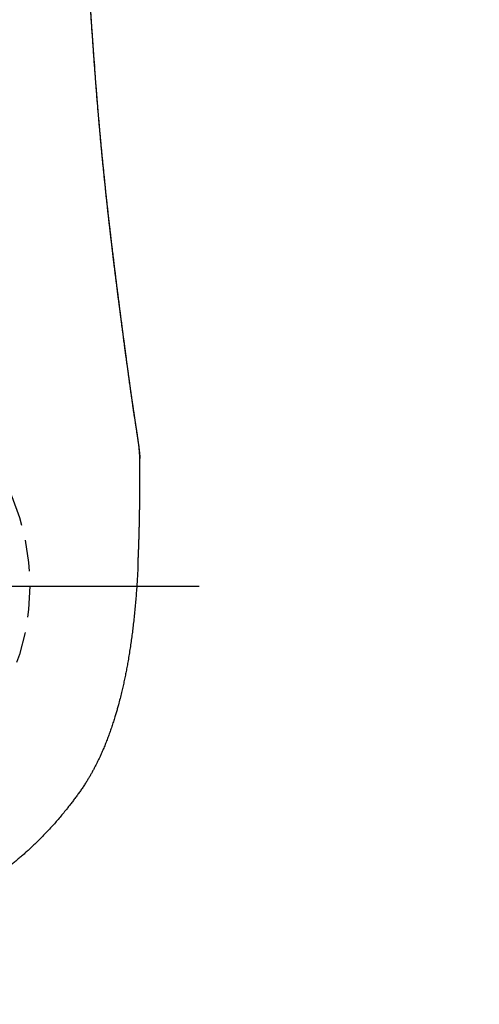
# Model space of a CAD drawing. Header units: centimetres. Extents: x 4120 to 19220, y -7417 to 180.
# Tile 32 of 223: x 9700.79 to 9704.48, y -4506.59 to -4498.68. Entities that reach past the tile are written whole.
import ezdxf

# ---------------------------------------------------------------- set-up
doc = ezdxf.new("R2010")
doc.units = ezdxf.units.CM
doc.linetypes.add('HIDDEN', pattern=[0.375, 0.25, -0.125])
doc.layers.add('A_Wymiary wewnętrzne', color=8, linetype='Continuous')
doc.layers.add('A_Wyposażenie', color=8, linetype='Continuous')
doc.styles.add('marcin', font='arial.ttf', dxfattribs={"width": 0.8, "height": 16})
doc.dimstyles.new('WYM A PROJEKT', dxfattribs={"dimscale": 2, "dimtxt": 16, "dimasz": 0.8, "dimexe": 6, "dimexo": 30, "dimgap": 2, "dimtad": 1, "dimdec": 0, "dimzin": 9, "dimdsep": 46, "dimtxsty": 'marcin', "dimblk": 'WW', "dimcen": 0, "dimdle": 6, "dimse1": 1, "dimse2": 1, "dimclrt": 7, "dimadec": 0, "dimazin": 0, "dimtfac": 1, "dimtdec": 0, "dimtix": 1, "dimtmove": 2, "dimatfit": 3, "dimldrblk": 'WW', "dimfxl": 1, "dimtolj": 1, "dimtzin": 0, "dimarcsym": 0})

# ---------------------------------------------------------------- blocks, each defined once
blk = doc.blocks.new('ORAS_ELECTRA')
for p, q in [((-2.7328, -1.0256), (-2.7328, -1.0252)), ((-2.3683, -4.1892), (-2.3674, -4.175))]:
    blk.add_line(p, q)
at = {"color": 9, "linetype": 'HIDDEN', "true_color": 0xb8b8b8}
blk.add_circle((0, 0), 1.85, dxfattribs=at)
for points, knots in [([(-2.7182, -0.1668), (-2.7172, -0.147), (-2.7152, -0.1063), (-2.7117, -0.0469), (-2.7078, 0.0115), (-2.7036, 0.0679), (-2.699, 0.1243), (-2.6939, 0.1806), (-2.6883, 0.2369), (-2.6824, 0.2915), (-2.6762, 0.3443), (-2.6697, 0.3955), (-2.6627, 0.4466), (-2.6553, 0.4977), (-2.6473, 0.5486), (-2.6392, 0.5968), (-2.6311, 0.6423), (-2.6231, 0.6849), (-2.6146, 0.7275), (-2.6057, 0.77), (-2.5963, 0.8124), (-2.5859, 0.8571), (-2.5743, 0.904), (-2.5628, 0.9477), (-2.5523, 0.9857), (-2.5429, 1.0183), (-2.5325, 1.053), (-2.5209, 1.0898), (-2.5081, 1.1286), (-2.4948, 1.1673), (-2.4808, 1.2057), (-2.4663, 1.244), (-2.4512, 1.2817), (-2.4356, 1.3189), (-2.4213, 1.3513), (-2.4083, 1.3796), (-2.3969, 1.4036), (-2.3851, 1.4276), (-2.3729, 1.4516), (-2.3603, 1.4755), (-2.3474, 1.4993), (-2.334, 1.5228), (-2.3203, 1.5462), (-2.3052, 1.571), (-2.2886, 1.5972), (-2.2703, 1.6248), (-2.2513, 1.652), (-2.2319, 1.6788), (-2.2121, 1.7055), (-2.1921, 1.732), (-2.1719, 1.7583), (-2.1487, 1.7879), (-2.1224, 1.8204), (-2.0928, 1.8559), (-2.0627, 1.891), (-2.032, 1.9257), (-2.0008, 1.9598), (-1.9695, 1.993), (-1.9381, 2.0251), (-1.9068, 2.0562), (-1.875, 2.0868), (-1.8449, 2.1148), (-1.8168, 2.1402), (-1.7907, 2.1632), (-1.7642, 2.1858), (-1.7375, 2.2081), (-1.7104, 2.2301), (-1.6829, 2.2517), (-1.6552, 2.2729), (-1.6274, 2.2936), (-1.5994, 2.3137), (-1.5714, 2.3334), (-1.5432, 2.3526), (-1.5146, 2.3715), (-1.4857, 2.39), (-1.4549, 2.4091), (-1.4219, 2.4289), (-1.3868, 2.4491), (-1.3514, 2.4687), (-1.3156, 2.4877), (-1.2794, 2.5062), (-1.2429, 2.524), (-1.206, 2.5412), (-1.1713, 2.5568), (-1.1388, 2.5707), (-1.1085, 2.5832), (-1.078, 2.5953), (-1.0466, 2.6073), (-1.0143, 2.6191), (-0.981, 2.6307), (-0.9476, 2.6418), (-0.914, 2.6524), (-0.8774, 2.6635), (-0.8377, 2.6747), (-0.7949, 2.6861), (-0.752, 2.6968), (-0.7093, 2.7066), (-0.667, 2.7156), (-0.625, 2.7239), (-0.5829, 2.7315), (-0.5406, 2.7385), (-0.4982, 2.7449), (-0.4556, 2.7507), (-0.413, 2.756), (-0.3692, 2.7607), (-0.3242, 2.765), (-0.2781, 2.7687), (-0.2319, 2.7718), (-0.1856, 2.7743), (-0.1393, 2.7762), (-0.0929, 2.7775), (-0.0464, 2.7784), (-0.0155, 2.7785), (0, 2.7785)], [0, 0, 0, 0, 0.013173, 0.026968, 0.039452, 0.051937, 0.064422, 0.076914, 0.089407, 0.101899, 0.113285, 0.124672, 0.136058, 0.147455, 0.158851, 0.170247, 0.179829, 0.189411, 0.198992, 0.208583, 0.218175, 0.227766, 0.23898, 0.250194, 0.257677, 0.26516, 0.272643, 0.281669, 0.290696, 0.299723, 0.308767, 0.317812, 0.326856, 0.335668, 0.34448, 0.350363, 0.356246, 0.362128, 0.368095, 0.374062, 0.380028, 0.386007, 0.391986, 0.397965, 0.405267, 0.412569, 0.419883, 0.427198, 0.434531, 0.441864, 0.4492, 0.456536, 0.466738, 0.476941, 0.487144, 0.497369, 0.507594, 0.517819, 0.527563, 0.537306, 0.54706, 0.556814, 0.564498, 0.572181, 0.57987, 0.587559, 0.595265, 0.602971, 0.610683, 0.618395, 0.625946, 0.633498, 0.64105, 0.648615, 0.656181, 0.663746, 0.672684, 0.681623, 0.690563, 0.699501, 0.708481, 0.717462, 0.726443, 0.735423, 0.742659, 0.749896, 0.757138, 0.764379, 0.772158, 0.779938, 0.787719, 0.795499, 0.803277, 0.813049, 0.822822, 0.832595, 0.842367, 0.851817, 0.861268, 0.870718, 0.880168, 0.889651, 0.899134, 0.908618, 0.918101, 0.928321, 0.938541, 0.948768, 0.958996, 0.969244, 0.979492, 0.989746, 1, 1, 1, 1]), ([(-2.7182, -0.1668), (-2.7182, -0.1669), (-2.7183, -0.1674), (-2.7183, -0.1684), (-2.7184, -0.1699), (-2.7185, -0.1716), (-2.7185, -0.1734), (-2.7186, -0.1751), (-2.7187, -0.1766), (-2.7188, -0.178), (-2.7188, -0.1794), (-2.7189, -0.1809), (-2.719, -0.1822), (-2.719, -0.1835), (-2.7191, -0.1849), (-2.7192, -0.1864), (-2.7192, -0.1881), (-2.7193, -0.1901), (-2.7194, -0.192), (-2.7195, -0.1939), (-2.7196, -0.1957), (-2.7197, -0.1974), (-2.7197, -0.1989), (-2.7198, -0.2003), (-2.7199, -0.2018), (-2.7199, -0.2033), (-2.72, -0.2052), (-2.7201, -0.2073), (-2.7202, -0.2095), (-2.7203, -0.2117), (-2.7204, -0.2137), (-2.7205, -0.2155), (-2.7205, -0.217), (-2.7206, -0.2184), (-2.7206, -0.2196), (-2.7207, -0.221), (-2.7208, -0.2225), (-2.7208, -0.2242), (-2.7209, -0.2262), (-2.721, -0.2284), (-2.7211, -0.2307), (-2.7212, -0.2329), (-2.7213, -0.2347), (-2.7213, -0.2361), (-2.7214, -0.2373), (-2.7214, -0.2384), (-2.7215, -0.2395), (-2.7215, -0.2406), (-2.7216, -0.2418), (-2.7216, -0.243), (-2.7217, -0.2444), (-2.7218, -0.2459), (-2.7218, -0.2476), (-2.7219, -0.2495), (-2.722, -0.2514), (-2.722, -0.2532), (-2.7221, -0.2548), (-2.7222, -0.2561), (-2.7222, -0.2574), (-2.7223, -0.2587), (-2.7223, -0.26), (-2.7224, -0.2616), (-2.7225, -0.2633), (-2.7225, -0.2653), (-2.7226, -0.2674), (-2.7227, -0.2695), (-2.7228, -0.2714), (-2.7228, -0.2731), (-2.7229, -0.2747), (-2.723, -0.2761), (-2.723, -0.2774), (-2.7231, -0.2788), (-2.7231, -0.2804), (-2.7232, -0.2821), (-2.7233, -0.2841), (-2.7233, -0.2863), (-2.7234, -0.2886), (-2.7235, -0.2908), (-2.7236, -0.2929), (-2.7237, -0.2947), (-2.7237, -0.2962), (-2.7238, -0.2976), (-2.7238, -0.299), (-2.7239, -0.3004), (-2.7239, -0.3018), (-2.724, -0.3035), (-2.724, -0.3053), (-2.7241, -0.3072), (-2.7242, -0.3091), (-2.7242, -0.311), (-2.7243, -0.3127), (-2.7244, -0.3142), (-2.7244, -0.3155), (-2.7245, -0.3167), (-2.7245, -0.3179), (-2.7245, -0.3192), (-2.7246, -0.3205), (-2.7246, -0.3219), (-2.7247, -0.3236), (-2.7248, -0.3256), (-2.7248, -0.3277), (-2.7249, -0.3299), (-2.725, -0.3321), (-2.7251, -0.3341), (-2.7251, -0.3359), (-2.7252, -0.3375), (-2.7252, -0.339), (-2.7253, -0.3405), (-2.7253, -0.3422), (-2.7254, -0.3439), (-2.7254, -0.3459), (-2.7255, -0.3481), (-2.7256, -0.3505), (-2.7257, -0.3529), (-2.7257, -0.355), (-2.7258, -0.3567), (-2.7258, -0.358), (-2.7259, -0.3593), (-2.7259, -0.3605), (-2.726, -0.3617), (-2.726, -0.363), (-2.7261, -0.3645), (-2.7261, -0.3662), (-2.7262, -0.3681), (-2.7262, -0.3702), (-2.7263, -0.3723), (-2.7264, -0.3744), (-2.7264, -0.3763), (-2.7265, -0.3782), (-2.7265, -0.3798), (-2.7266, -0.3812), (-2.7266, -0.3825), (-2.7266, -0.3838), (-2.7267, -0.385), (-2.7267, -0.3864), (-2.7268, -0.3878), (-2.7268, -0.3894), (-2.7269, -0.3912), (-2.7269, -0.3932), (-2.727, -0.3954), (-2.7271, -0.3976), (-2.7271, -0.3998), (-2.7272, -0.4018), (-2.7272, -0.4036), (-2.7273, -0.4055), (-2.7273, -0.4075), (-2.7274, -0.4097), (-2.7275, -0.4119), (-2.7275, -0.414), (-2.7276, -0.416), (-2.7276, -0.418), (-2.7277, -0.42), (-2.7277, -0.4217), (-2.7278, -0.4231), (-2.7278, -0.4243), (-2.7278, -0.4254), (-2.7279, -0.4265), (-2.7279, -0.4277), (-2.7279, -0.4289), (-2.728, -0.4302), (-2.728, -0.4316), (-2.728, -0.4331), (-2.7281, -0.435), (-2.7282, -0.437), (-2.7282, -0.4392), (-2.7283, -0.4414), (-2.7283, -0.4435), (-2.7284, -0.4454), (-2.7284, -0.447), (-2.7284, -0.4484), (-2.7285, -0.4495), (-2.7285, -0.4505), (-2.7285, -0.4514), (-2.7285, -0.4524), (-2.7286, -0.4533), (-2.7286, -0.4543), (-2.7286, -0.4554), (-2.7287, -0.4567), (-2.7287, -0.4584), (-2.7287, -0.4605), (-2.7288, -0.4627), (-2.7289, -0.4651), (-2.7289, -0.4672), (-2.729, -0.4692), (-2.729, -0.4711), (-2.729, -0.4728), (-2.7291, -0.4743), (-2.7291, -0.4758), (-2.7291, -0.4772), (-2.7292, -0.4788), (-2.7292, -0.4805), (-2.7293, -0.4824), (-2.7293, -0.4846), (-2.7294, -0.4869), (-2.7294, -0.4893), (-2.7295, -0.4916), (-2.7295, -0.4938), (-2.7296, -0.4959), (-2.7296, -0.4978), (-2.7297, -0.4996), (-2.7297, -0.5012), (-2.7297, -0.5027), (-2.7298, -0.5043), (-2.7298, -0.5061), (-2.7298, -0.508), (-2.7299, -0.5101), (-2.7299, -0.5122), (-2.73, -0.5144), (-2.73, -0.5167), (-2.7301, -0.5189), (-2.7301, -0.5212), (-2.7302, -0.5233), (-2.7302, -0.5253), (-2.7302, -0.5274), (-2.7303, -0.5294), (-2.7303, -0.5314), (-2.7304, -0.5334), (-2.7304, -0.5357), (-2.7304, -0.5381), (-2.7305, -0.5404), (-2.7305, -0.5427), (-2.7306, -0.5449), (-2.7306, -0.547), (-2.7306, -0.549), (-2.7307, -0.5509), (-2.7307, -0.5529), (-2.7308, -0.5549), (-2.7308, -0.557), (-2.7308, -0.5594), (-2.7309, -0.5622), (-2.7309, -0.565), (-2.731, -0.5677), (-2.731, -0.5702), (-2.7311, -0.5724), (-2.7311, -0.5743), (-2.7311, -0.576), (-2.7312, -0.5776), (-2.7312, -0.5792), (-2.7312, -0.5806), (-2.7312, -0.5818), (-2.7312, -0.583), (-2.7313, -0.5843), (-2.7313, -0.5859), (-2.7313, -0.5877), (-2.7313, -0.5896), (-2.7314, -0.5918), (-2.7314, -0.594), (-2.7315, -0.5963), (-2.7315, -0.5984), (-2.7315, -0.6001), (-2.7315, -0.6017), (-2.7316, -0.6031), (-2.7316, -0.6045), (-2.7316, -0.6059), (-2.7316, -0.6073), (-2.7316, -0.6088), (-2.7317, -0.6106), (-2.7317, -0.6128), (-2.7317, -0.6152), (-2.7318, -0.6178), (-2.7318, -0.6203), (-2.7318, -0.6226), (-2.7319, -0.6245), (-2.7319, -0.6261), (-2.7319, -0.6275), (-2.7319, -0.6287), (-2.7319, -0.63), (-2.732, -0.6315), (-2.732, -0.6332), (-2.732, -0.6349), (-2.732, -0.6367), (-2.732, -0.6386), (-2.7321, -0.6407), (-2.7321, -0.643), (-2.7321, -0.6455), (-2.7322, -0.648), (-2.7322, -0.6505), (-2.7322, -0.653), (-2.7323, -0.6554), (-2.7323, -0.6577), (-2.7323, -0.6597), (-2.7323, -0.6617), (-2.7323, -0.6633), (-2.7324, -0.6647), (-2.7324, -0.666), (-2.7324, -0.6674), (-2.7324, -0.6692), (-2.7324, -0.6712), (-2.7325, -0.6735), (-2.7325, -0.6759), (-2.7325, -0.6783), (-2.7325, -0.6806), (-2.7326, -0.6828), (-2.7326, -0.6846), (-2.7326, -0.6862), (-2.7326, -0.6875), (-2.7326, -0.6888), (-2.7326, -0.69), (-2.7326, -0.6914), (-2.7327, -0.693), (-2.7327, -0.6949), (-2.7327, -0.6969), (-2.7327, -0.6992), (-2.7327, -0.7018), (-2.7328, -0.7045), (-2.7328, -0.7074), (-2.7328, -0.7102), (-2.7328, -0.7129), (-2.7328, -0.7153), (-2.7329, -0.7175), (-2.7329, -0.7195), (-2.7329, -0.7213), (-2.7329, -0.723), (-2.7329, -0.7248), (-2.7329, -0.7266), (-2.7329, -0.7286), (-2.733, -0.7309), (-2.733, -0.7335), (-2.733, -0.7364), (-2.733, -0.7393), (-2.733, -0.7422), (-2.7331, -0.745), (-2.7331, -0.7475), (-2.7331, -0.7497), (-2.7331, -0.7517), (-2.7331, -0.7536), (-2.7331, -0.7554), (-2.7331, -0.7571), (-2.7331, -0.7588), (-2.7332, -0.7604), (-2.7332, -0.7621), (-2.7332, -0.7641), (-2.7332, -0.7662), (-2.7332, -0.7687), (-2.7332, -0.7715), (-2.7332, -0.7745), (-2.7332, -0.7773), (-2.7333, -0.7799), (-2.7333, -0.7822), (-2.7333, -0.7844), (-2.7333, -0.7862), (-2.7333, -0.7879), (-2.7333, -0.7895), (-2.7333, -0.7911), (-2.7333, -0.7927), (-2.7333, -0.7944), (-2.7333, -0.7964), (-2.7333, -0.7986), (-2.7333, -0.8013), (-2.7333, -0.8043), (-2.7334, -0.8076), (-2.7334, -0.8108), (-2.7334, -0.8138), (-2.7334, -0.8164), (-2.7334, -0.8187), (-2.7334, -0.8207), (-2.7334, -0.8226), (-2.7334, -0.8244), (-2.7334, -0.8262), (-2.7334, -0.8281), (-2.7334, -0.8302), (-2.7334, -0.8325), (-2.7334, -0.8351), (-2.7334, -0.8379), (-2.7334, -0.8409), (-2.7334, -0.8439), (-2.7334, -0.8468), (-2.7334, -0.8496), (-2.7334, -0.8521), (-2.7334, -0.8546), (-2.7334, -0.8572), (-2.7334, -0.8598), (-2.7334, -0.8625), (-2.7334, -0.8653), (-2.7334, -0.8684), (-2.7334, -0.8717), (-2.7334, -0.8753), (-2.7334, -0.879), (-2.7334, -0.8825), (-2.7334, -0.8858), (-2.7334, -0.8888), (-2.7334, -0.8916), (-2.7334, -0.8942), (-2.7334, -0.8966), (-2.7334, -0.8988), (-2.7334, -0.901), (-2.7334, -0.9031), (-2.7334, -0.9053), (-2.7334, -0.9078), (-2.7334, -0.9106), (-2.7334, -0.9137), (-2.7334, -0.9169), (-2.7333, -0.9203), (-2.7333, -0.9238), (-2.7333, -0.9268), (-2.7333, -0.9295), (-2.7333, -0.9315), (-2.7333, -0.9334), (-2.7333, -0.935), (-2.7333, -0.9368), (-2.7333, -0.9387), (-2.7333, -0.9407), (-2.7333, -0.9428), (-2.7333, -0.945), (-2.7333, -0.9474), (-2.7332, -0.9501), (-2.7332, -0.9539), (-2.7332, -0.9588), (-2.7332, -0.9645), (-2.7331, -0.9697), (-2.7331, -0.9742), (-2.7331, -0.9779), (-2.7331, -0.9814), (-2.7331, -0.9844), (-2.733, -0.9871), (-2.733, -0.9896), (-2.733, -0.9924), (-2.733, -0.9957), (-2.733, -0.9995), (-2.7329, -1.0038), (-2.7329, -1.0082), (-2.7329, -1.0122), (-2.7328, -1.0159), (-2.7328, -1.0193), (-2.7328, -1.0224), (-2.7328, -1.0243), (-2.7328, -1.0252)], [0, 0, 0, 0, 0.000152, 0.001738, 0.003576, 0.005666, 0.007918, 0.00995, 0.011718, 0.013224, 0.015073, 0.016792, 0.018381, 0.019883, 0.021398, 0.023208, 0.025315, 0.027713, 0.030083, 0.032236, 0.034497, 0.036532, 0.038367, 0.040001, 0.041569, 0.043442, 0.045661, 0.048226, 0.05092, 0.053547, 0.056073, 0.058129, 0.059941, 0.061508, 0.062923, 0.064514, 0.066308, 0.068307, 0.070736, 0.073389, 0.076249, 0.078895, 0.081142, 0.082711, 0.084022, 0.085305, 0.086622, 0.087973, 0.089358, 0.090788, 0.092416, 0.094242, 0.096266, 0.098439, 0.100952, 0.103103, 0.104892, 0.106433, 0.107972, 0.109489, 0.111017, 0.112811, 0.115009, 0.117311, 0.119904, 0.122388, 0.124644, 0.126679, 0.128538, 0.130228, 0.13175, 0.133343, 0.135164, 0.137275, 0.139677, 0.1423, 0.144999, 0.147776, 0.150272, 0.152407, 0.154212, 0.155774, 0.157369, 0.159006, 0.160692, 0.162616, 0.164861, 0.167089, 0.169508, 0.171747, 0.17374, 0.175484, 0.176999, 0.178446, 0.179868, 0.181329, 0.182788, 0.184495, 0.186511, 0.188837, 0.191423, 0.194109, 0.196725, 0.199178, 0.201343, 0.20322, 0.204818, 0.206658, 0.20859, 0.210615, 0.212878, 0.215501, 0.218487, 0.221519, 0.224132, 0.225888, 0.227404, 0.228872, 0.230338, 0.231826, 0.233338, 0.235075, 0.23708, 0.239351, 0.241808, 0.244292, 0.246771, 0.249173, 0.25136, 0.253272, 0.25491, 0.256375, 0.257859, 0.259367, 0.2609, 0.262551, 0.264461, 0.266631, 0.269061, 0.271515, 0.274401, 0.276915, 0.279135, 0.281384, 0.283507, 0.285739, 0.288394, 0.291471, 0.293613, 0.295927, 0.298407, 0.300749, 0.302771, 0.304473, 0.305854, 0.306991, 0.308408, 0.309834, 0.311271, 0.312717, 0.314335, 0.316156, 0.318315, 0.320809, 0.323423, 0.325999, 0.328474, 0.330699, 0.332623, 0.334245, 0.335452, 0.336602, 0.337749, 0.338892, 0.340032, 0.341168, 0.342344, 0.343812, 0.345852, 0.34831, 0.351141, 0.353866, 0.35647, 0.358824, 0.360953, 0.362985, 0.36476, 0.36644, 0.368164, 0.369931, 0.371892, 0.374145, 0.37672, 0.379603, 0.382414, 0.384977, 0.387677, 0.390132, 0.392429, 0.394572, 0.396302, 0.398103, 0.399976, 0.401971, 0.404214, 0.406663, 0.409347, 0.411955, 0.414337, 0.417242, 0.419852, 0.422308, 0.424631, 0.427032, 0.429568, 0.431702, 0.434105, 0.436783, 0.439698, 0.442463, 0.444979, 0.447674, 0.450156, 0.452488, 0.454694, 0.456947, 0.459238, 0.461684, 0.464524, 0.467778, 0.471245, 0.474425, 0.477309, 0.479887, 0.482153, 0.484091, 0.485962, 0.487835, 0.489709, 0.490801, 0.492111, 0.493684, 0.495522, 0.497624, 0.499948, 0.502219, 0.505177, 0.507911, 0.510295, 0.512314, 0.514088, 0.515695, 0.517301, 0.518908, 0.520514, 0.522268, 0.52435, 0.526855, 0.529767, 0.532845, 0.536016, 0.53857, 0.540789, 0.542671, 0.544217, 0.545506, 0.54678, 0.548781, 0.550785, 0.552842, 0.554821, 0.55703, 0.559468, 0.562132, 0.565022, 0.568099, 0.57101, 0.573675, 0.576681, 0.579354, 0.581706, 0.583881, 0.586064, 0.587479, 0.588898, 0.590496, 0.592482, 0.594855, 0.597562, 0.600409, 0.603231, 0.606004, 0.608531, 0.610685, 0.612468, 0.613931, 0.615355, 0.616779, 0.618203, 0.620197, 0.622313, 0.624701, 0.627364, 0.630321, 0.633519, 0.63696, 0.640262, 0.64334, 0.646223, 0.648774, 0.650988, 0.653006, 0.655025, 0.657009, 0.659013, 0.66131, 0.663994, 0.667097, 0.670392, 0.673855, 0.677326, 0.680484, 0.683321, 0.685883, 0.688201, 0.690295, 0.692341, 0.694388, 0.696436, 0.698119, 0.700073, 0.702308, 0.704817, 0.707451, 0.710901, 0.714438, 0.717759, 0.72074, 0.723401, 0.725836, 0.728058, 0.72988, 0.731699, 0.733519, 0.73534, 0.73725, 0.739483, 0.742053, 0.74491, 0.748646, 0.752514, 0.75627, 0.759686, 0.762766, 0.765285, 0.767546, 0.76965, 0.771754, 0.773859, 0.775944, 0.778284, 0.780953, 0.783932, 0.787179, 0.790621, 0.794136, 0.797494, 0.800688, 0.803605, 0.80617, 0.80928, 0.812308, 0.815316, 0.818495, 0.822006, 0.825794, 0.829925, 0.834183, 0.83844, 0.842028, 0.845441, 0.848651, 0.85162, 0.854326, 0.856865, 0.859258, 0.861652, 0.864136, 0.866968, 0.870163, 0.873647, 0.877387, 0.881303, 0.885215, 0.889085, 0.891812, 0.89417, 0.896169, 0.898033, 0.899843, 0.902176, 0.904456, 0.906824, 0.909292, 0.911918, 0.914947, 0.91839, 0.924927, 0.931475, 0.938007, 0.942595, 0.946774, 0.950576, 0.954148, 0.956956, 0.95978, 0.96287, 0.966308, 0.970981, 0.975853, 0.980762, 0.98567, 0.989526, 0.993381, 0.996961, 1, 1, 1, 1]), ([(-2.3674, -4.175), (-2.3684, -4.1615), (-2.3703, -4.1346), (-2.3734, -4.0945), (-2.3764, -4.0546), (-2.3795, -4.0149), (-2.3826, -3.9755), (-2.3857, -3.9364), (-2.3889, -3.8974), (-2.3921, -3.8588), (-2.3953, -3.8204), (-2.3985, -3.7822), (-2.4018, -3.7443), (-2.4051, -3.7067), (-2.4084, -3.6694), (-2.4118, -3.6324), (-2.4152, -3.5952), (-2.4186, -3.5579), (-2.4221, -3.5205), (-2.4257, -3.4835), (-2.4292, -3.4467), (-2.4328, -3.4095), (-2.4365, -3.3718), (-2.4404, -3.3337), (-2.4442, -3.2959), (-2.448, -3.2586), (-2.4519, -3.2216), (-2.4557, -3.185), (-2.4596, -3.1488), (-2.4634, -3.1129), (-2.4672, -3.0775), (-2.4711, -3.0423), (-2.4749, -3.0074), (-2.4788, -2.9727), (-2.4827, -2.9385), (-2.4865, -2.9047), (-2.4903, -2.8713), (-2.4941, -2.8384), (-2.4979, -2.8059), (-2.5017, -2.7739), (-2.5054, -2.7422), (-2.5091, -2.7109), (-2.5129, -2.6799), (-2.5166, -2.6492), (-2.5202, -2.619), (-2.5239, -2.5891), (-2.5276, -2.5583), (-2.5315, -2.5267), (-2.5356, -2.4942), (-2.5396, -2.4623), (-2.5435, -2.4309), (-2.5474, -2.4001), (-2.5512, -2.3698), (-2.555, -2.3401), (-2.5587, -2.3108), (-2.5624, -2.282), (-2.5661, -2.2536), (-2.5696, -2.2257), (-2.5732, -2.1981), (-2.5768, -2.1708), (-2.5803, -2.1438), (-2.5837, -2.1172), (-2.5871, -2.0912), (-2.5905, -2.0657), (-2.5938, -2.0407), (-2.597, -2.0162), (-2.6002, -1.9921), (-2.6033, -1.9685), (-2.6067, -1.9434), (-2.6102, -1.9168), (-2.6139, -1.889), (-2.6175, -1.8619), (-2.6209, -1.8365), (-2.6241, -1.8127), (-2.6271, -1.7904), (-2.6301, -1.7687), (-2.633, -1.7473), (-2.6358, -1.7265), (-2.6389, -1.7044), (-2.6421, -1.6812), (-2.6454, -1.657), (-2.6487, -1.6334), (-2.6518, -1.6106), (-2.6549, -1.5884), (-2.658, -1.5668), (-2.6609, -1.5458), (-2.6638, -1.5254), (-2.6667, -1.5056), (-2.6693, -1.4873), (-2.6718, -1.4702), (-2.6741, -1.4544), (-2.6764, -1.439), (-2.6786, -1.424), (-2.6808, -1.4094), (-2.6829, -1.3951), (-2.685, -1.3813), (-2.687, -1.3678), (-2.6893, -1.3524), (-2.6919, -1.3355), (-2.6947, -1.3171), (-2.6974, -1.2995), (-2.7, -1.2826), (-2.7025, -1.2663), (-2.705, -1.2507), (-2.7073, -1.2358), (-2.7095, -1.2214), (-2.7116, -1.2076), (-2.7136, -1.1944), (-2.7155, -1.1818), (-2.7174, -1.1696), (-2.7191, -1.158), (-2.7207, -1.1467), (-2.7223, -1.1358), (-2.7237, -1.1252), (-2.7251, -1.1151), (-2.7263, -1.1055), (-2.7274, -1.0962), (-2.7285, -1.0873), (-2.7294, -1.0788), (-2.7302, -1.0705), (-2.731, -1.0623), (-2.7316, -1.0542), (-2.7322, -1.0452), (-2.7326, -1.0356), (-2.7327, -1.0289), (-2.7328, -1.0256)], [0, 0, 0, 0, 0.005042, 0.010085, 0.015128, 0.020171, 0.025213, 0.030256, 0.035299, 0.040342, 0.045385, 0.050427, 0.055469, 0.060512, 0.065555, 0.070598, 0.075641, 0.080861, 0.086082, 0.091303, 0.096524, 0.101745, 0.107324, 0.112903, 0.118483, 0.124063, 0.129642, 0.135243, 0.140845, 0.146447, 0.152049, 0.15765, 0.163343, 0.169037, 0.174731, 0.180424, 0.186117, 0.19181, 0.197503, 0.203197, 0.20889, 0.214583, 0.220354, 0.226126, 0.231897, 0.237669, 0.24344, 0.250034, 0.256627, 0.263221, 0.269814, 0.276407, 0.283, 0.289593, 0.296186, 0.302832, 0.309478, 0.316124, 0.322769, 0.32959, 0.336411, 0.343232, 0.350054, 0.356874, 0.363694, 0.370515, 0.377336, 0.384156, 0.390977, 0.399572, 0.408167, 0.416763, 0.425358, 0.432951, 0.440545, 0.448138, 0.455736, 0.463333, 0.470931, 0.480459, 0.489988, 0.499517, 0.509046, 0.518575, 0.528119, 0.537663, 0.547208, 0.556752, 0.566296, 0.57459, 0.582884, 0.591178, 0.599474, 0.60777, 0.616066, 0.624348, 0.63263, 0.640912, 0.653338, 0.665764, 0.678196, 0.690629, 0.703064, 0.715499, 0.727922, 0.740344, 0.752769, 0.765193, 0.777621, 0.79005, 0.802479, 0.814908, 0.827734, 0.84056, 0.853387, 0.866213, 0.879042, 0.891871, 0.904701, 0.917531, 0.931434, 0.945337, 0.95924, 0.980096, 1, 1, 1, 1]), ([(-2.7328, -1.0258), (-2.7328, -1.0261), (-2.7328, -1.0297), (-2.7326, -1.0368), (-2.7322, -1.0473), (-2.7317, -1.0582), (-2.731, -1.0693), (-2.7302, -1.0799), (-2.7293, -1.0899), (-2.7284, -1.0992), (-2.7274, -1.1084), (-2.7264, -1.1174), (-2.7254, -1.1265), (-2.7243, -1.1354), (-2.7231, -1.1445), (-2.722, -1.1532), (-2.7208, -1.1619), (-2.7197, -1.1704), (-2.7185, -1.1788), (-2.7173, -1.1872), (-2.7161, -1.1955), (-2.7149, -1.2038), (-2.7137, -1.2122), (-2.7124, -1.2205), (-2.7112, -1.2289), (-2.7099, -1.2372), (-2.7087, -1.2456), (-2.7074, -1.2541), (-2.7061, -1.2626), (-2.7048, -1.2711), (-2.7035, -1.2797), (-2.7022, -1.2883), (-2.7009, -1.297), (-2.6995, -1.3058), (-2.6982, -1.3147), (-2.6968, -1.3236), (-2.6955, -1.3327), (-2.6941, -1.3418), (-2.6927, -1.351), (-2.6913, -1.3602), (-2.6899, -1.3695), (-2.6885, -1.3789), (-2.687, -1.3884), (-2.6856, -1.3979), (-2.6842, -1.4075), (-2.6827, -1.4173), (-2.6813, -1.4271), (-2.6798, -1.4369), (-2.6783, -1.4469), (-2.6768, -1.457), (-2.6754, -1.4672), (-2.6739, -1.4774), (-2.6723, -1.4878), (-2.6708, -1.4983), (-2.6693, -1.5088), (-2.6678, -1.5193), (-2.6663, -1.5299), (-2.6648, -1.5405), (-2.6632, -1.5513), (-2.6617, -1.5621), (-2.6601, -1.5731), (-2.6586, -1.5841), (-2.657, -1.5952), (-2.6555, -1.6064), (-2.6539, -1.6177), (-2.6523, -1.6291), (-2.6507, -1.6406), (-2.6491, -1.6522), (-2.6475, -1.6639), (-2.6458, -1.6756), (-2.6442, -1.6875), (-2.6425, -1.6995), (-2.6409, -1.7116), (-2.6392, -1.7238), (-2.6375, -1.7361), (-2.6359, -1.7484), (-2.6342, -1.7608), (-2.6325, -1.7734), (-2.6308, -1.7859), (-2.6291, -1.7986), (-2.6273, -1.8114), (-2.6256, -1.8243), (-2.6239, -1.8372), (-2.6221, -1.8503), (-2.6203, -1.8634), (-2.6186, -1.8765), (-2.6168, -1.8898), (-2.615, -1.9031), (-2.6132, -1.9165), (-2.6115, -1.93), (-2.6097, -1.9436), (-2.6078, -1.9572), (-2.606, -1.971), (-2.6042, -1.9848), (-2.6024, -1.9987), (-2.6005, -2.0127), (-2.5987, -2.0267), (-2.5968, -2.0408), (-2.5949, -2.055), (-2.593, -2.0695), (-2.5911, -2.084), (-2.5892, -2.0986), (-2.5873, -2.1133), (-2.5854, -2.128), (-2.5835, -2.1427), (-2.5815, -2.1576), (-2.5796, -2.1725), (-2.5777, -2.1875), (-2.5757, -2.2025), (-2.5738, -2.2176), (-2.5718, -2.2328), (-2.5698, -2.2481), (-2.5679, -2.2635), (-2.5659, -2.2789), (-2.5639, -2.2944), (-2.5619, -2.31), (-2.5599, -2.3256), (-2.5579, -2.3414), (-2.5559, -2.3572), (-2.5539, -2.3731), (-2.5519, -2.3891), (-2.5498, -2.4052), (-2.5478, -2.4214), (-2.5458, -2.4377), (-2.5437, -2.4541), (-2.5416, -2.4706), (-2.5396, -2.487), (-2.5375, -2.5036), (-2.5355, -2.5202), (-2.5334, -2.5369), (-2.5313, -2.5537), (-2.5293, -2.5705), (-2.5272, -2.5874), (-2.5251, -2.6044), (-2.5231, -2.6214), (-2.521, -2.6386), (-2.5189, -2.6558), (-2.5168, -2.6731), (-2.5147, -2.6905), (-2.5127, -2.7079), (-2.5106, -2.7254), (-2.5085, -2.743), (-2.5064, -2.7607), (-2.5043, -2.7784), (-2.5022, -2.7963), (-2.5001, -2.8142), (-2.498, -2.8322), (-2.4959, -2.8502), (-2.4938, -2.8684), (-2.4917, -2.8866), (-2.4896, -2.9049), (-2.4876, -2.9233), (-2.4855, -2.9417), (-2.4834, -2.9603), (-2.4813, -2.9789), (-2.4792, -2.9976), (-2.4771, -3.0164), (-2.475, -3.0352), (-2.4729, -3.0542), (-2.4709, -3.0733), (-2.4688, -3.0924), (-2.4667, -3.1116), (-2.4646, -3.1309), (-2.4625, -3.1502), (-2.4605, -3.1697), (-2.4584, -3.1892), (-2.4564, -3.2088), (-2.4543, -3.2285), (-2.4522, -3.2482), (-2.4502, -3.2681), (-2.4482, -3.288), (-2.4461, -3.308), (-2.4441, -3.3281), (-2.442, -3.3483), (-2.44, -3.3686), (-2.438, -3.3889), (-2.436, -3.4094), (-2.434, -3.4299), (-2.432, -3.4505), (-2.43, -3.4713), (-2.428, -3.4921), (-2.426, -3.513), (-2.424, -3.534), (-2.422, -3.555), (-2.4201, -3.5762), (-2.4181, -3.5975), (-2.4161, -3.6189), (-2.4142, -3.6403), (-2.4122, -3.6619), (-2.4103, -3.6835), (-2.4084, -3.7052), (-2.4065, -3.727), (-2.4045, -3.7489), (-2.4026, -3.771), (-2.4007, -3.7931), (-2.3988, -3.8154), (-2.3969, -3.8377), (-2.3951, -3.8601), (-2.3932, -3.8826), (-2.3914, -3.9051), (-2.3895, -3.9277), (-2.3877, -3.9505), (-2.3858, -3.9734), (-2.384, -3.9965), (-2.3822, -4.0197), (-2.3804, -4.043), (-2.3786, -4.0664), (-2.3768, -4.0893), (-2.3752, -4.1111), (-2.3736, -4.1326), (-2.3721, -4.1524), (-2.3707, -4.171), (-2.3699, -4.1828), (-2.3694, -4.1888), (-2.3694, -4.1893)], [0, 0, 0, 0, 0.000897, 0.014392, 0.028259, 0.042658, 0.057335, 0.071796, 0.084135, 0.095797, 0.106851, 0.118564, 0.128903, 0.139852, 0.150279, 0.16025, 0.169835, 0.179089, 0.188056, 0.196771, 0.205262, 0.213555, 0.22166, 0.22964, 0.237452, 0.24511, 0.252628, 0.260016, 0.267284, 0.274441, 0.281494, 0.28845, 0.295315, 0.302095, 0.308794, 0.315416, 0.32203, 0.328524, 0.334936, 0.341269, 0.347528, 0.353717, 0.35984, 0.365899, 0.371898, 0.377839, 0.383725, 0.389558, 0.39534, 0.401075, 0.406762, 0.412405, 0.418004, 0.423618, 0.429062, 0.434454, 0.439796, 0.445092, 0.450342, 0.455549, 0.460714, 0.465839, 0.470925, 0.475973, 0.480986, 0.485964, 0.490908, 0.49582, 0.500701, 0.505551, 0.510372, 0.515165, 0.519931, 0.524654, 0.529349, 0.534008, 0.538633, 0.543224, 0.547784, 0.552312, 0.556812, 0.561283, 0.565726, 0.570144, 0.574534, 0.578879, 0.58319, 0.587475, 0.591733, 0.595965, 0.60017, 0.60435, 0.608503, 0.612631, 0.616733, 0.620811, 0.624863, 0.628816, 0.632873, 0.6369, 0.640897, 0.644865, 0.648806, 0.652719, 0.656607, 0.660469, 0.664307, 0.668122, 0.671913, 0.675683, 0.679431, 0.683158, 0.686865, 0.690552, 0.694221, 0.697871, 0.701504, 0.70512, 0.708719, 0.712302, 0.715869, 0.719422, 0.72296, 0.726484, 0.730023, 0.733512, 0.736982, 0.740435, 0.743872, 0.747294, 0.7507, 0.754091, 0.75746, 0.760819, 0.764168, 0.767504, 0.770826, 0.774132, 0.777422, 0.780694, 0.783961, 0.787221, 0.790468, 0.793703, 0.796926, 0.800138, 0.803338, 0.806527, 0.809706, 0.812875, 0.816033, 0.819181, 0.82232, 0.82545, 0.828571, 0.831684, 0.83479, 0.837892, 0.840985, 0.84407, 0.847147, 0.850216, 0.853277, 0.856332, 0.859379, 0.862419, 0.865453, 0.868481, 0.871504, 0.87452, 0.877531, 0.880538, 0.883539, 0.886536, 0.889529, 0.892518, 0.895503, 0.898484, 0.901463, 0.904439, 0.907412, 0.910382, 0.913351, 0.916318, 0.919283, 0.922247, 0.92521, 0.928172, 0.931133, 0.934095, 0.937043, 0.939995, 0.942952, 0.945913, 0.948876, 0.95184, 0.954801, 0.957758, 0.960716, 0.963662, 0.966616, 0.969577, 0.972545, 0.975521, 0.978504, 0.981496, 0.984497, 0.98746, 0.990212, 0.992827, 0.995596, 0.997715, 0.99984, 1, 1, 1, 1]), ([(-2.3694, -4.1893), (-2.3689, -4.196), (-2.3677, -4.2128), (-2.3658, -4.2399), (-2.3636, -4.2706), (-2.3614, -4.3014), (-2.3592, -4.3325), (-2.357, -4.3638), (-2.3548, -4.3953), (-2.3526, -4.4269), (-2.3503, -4.4588), (-2.3481, -4.4908), (-2.3459, -4.5231), (-2.3437, -4.5555), (-2.3414, -4.5881), (-2.3392, -4.621), (-2.337, -4.654), (-2.3347, -4.6873), (-2.3325, -4.7208), (-2.3302, -4.7545), (-2.3279, -4.7884), (-2.3257, -4.8226), (-2.3234, -4.8571), (-2.3211, -4.8919), (-2.3188, -4.927), (-2.3165, -4.9624), (-2.3142, -4.9981), (-2.3118, -5.0341), (-2.3095, -5.0704), (-2.3072, -5.1068), (-2.3049, -5.1429), (-2.3026, -5.1783), (-2.3004, -5.213), (-2.2982, -5.2472), (-2.2961, -5.2809), (-2.2941, -5.3138), (-2.2921, -5.3462), (-2.2901, -5.3781), (-2.2882, -5.4102), (-2.2863, -5.4424), (-2.2843, -5.4747), (-2.2824, -5.5072), (-2.2805, -5.5398), (-2.2786, -5.5727), (-2.2766, -5.6065), (-2.2746, -5.6413), (-2.2725, -5.6773), (-2.2704, -5.7142), (-2.2682, -5.7521), (-2.266, -5.7912), (-2.2637, -5.8316), (-2.2614, -5.8732), (-2.2589, -5.9162), (-2.2564, -5.9604), (-2.2538, -6.0061), (-2.2512, -6.0533), (-2.2484, -6.1023), (-2.2455, -6.1533), (-2.2424, -6.2068), (-2.2391, -6.2631), (-2.2357, -6.323), (-2.2319, -6.3876), (-2.2276, -6.459), (-2.2228, -6.5391), (-2.2172, -6.6307), (-2.2114, -6.7246), (-2.2056, -6.814), (-2.2006, -6.8915), (-2.1959, -6.9613), (-2.1916, -7.0254), (-2.1874, -7.0853), (-2.1834, -7.1417), (-2.1795, -7.1971), (-2.1755, -7.2517), (-2.1715, -7.3058), (-2.1675, -7.3575), (-2.1637, -7.4073), (-2.1599, -7.4554), (-2.1562, -7.5024), (-2.1525, -7.5485), (-2.1488, -7.5936), (-2.1451, -7.6379), (-2.1414, -7.6812), (-2.1377, -7.7238), (-2.134, -7.7657), (-2.1303, -7.8068), (-2.1267, -7.8473), (-2.123, -7.8872), (-2.1193, -7.9265), (-2.1157, -7.9652), (-2.112, -8.0032), (-2.1083, -8.0407), (-2.1046, -8.0777), (-2.1009, -8.1144), (-2.0972, -8.1508), (-2.0934, -8.1868), (-2.0896, -8.2226), (-2.0858, -8.2581), (-2.082, -8.2933), (-2.0781, -8.3282), (-2.0742, -8.3629), (-2.0702, -8.3973), (-2.0662, -8.4314), (-2.0622, -8.4653), (-2.0582, -8.4988), (-2.0541, -8.5324), (-2.0499, -8.566), (-2.0456, -8.5998), (-2.0412, -8.6335), (-2.0368, -8.667), (-2.0324, -8.7004), (-2.0279, -8.7337), (-2.0233, -8.7668), (-2.0186, -8.7998), (-2.0139, -8.8326), (-2.0091, -8.8653), (-2.0043, -8.8979), (-1.9994, -8.9303), (-1.9944, -8.9626), (-1.9893, -8.9948), (-1.9842, -9.0268), (-1.9789, -9.0587), (-1.9736, -9.0905), (-1.9682, -9.1222), (-1.9627, -9.1541), (-1.957, -9.1859), (-1.9512, -9.2177), (-1.9453, -9.2496), (-1.9393, -9.2814), (-1.9332, -9.3132), (-1.9269, -9.3449), (-1.9205, -9.3766), (-1.9139, -9.4082), (-1.9073, -9.4398), (-1.9005, -9.4712), (-1.8935, -9.5025), (-1.8864, -9.5338), (-1.8792, -9.565), (-1.8719, -9.5959), (-1.8645, -9.6266), (-1.8569, -9.6569), (-1.8493, -9.6869), (-1.8416, -9.7166), (-1.8338, -9.746), (-1.8258, -9.7751), (-1.8178, -9.8037), (-1.8098, -9.8319), (-1.8023, -9.8576), (-1.7973, -9.874), (-1.7952, -9.8811)], [0, 0, 0, 0, 0.003717, 0.009313, 0.014928, 0.020555, 0.026233, 0.03193, 0.037647, 0.043385, 0.049146, 0.054929, 0.060735, 0.066566, 0.072421, 0.078302, 0.08421, 0.090145, 0.096108, 0.102101, 0.108124, 0.114179, 0.120284, 0.12643, 0.132619, 0.138851, 0.145129, 0.151456, 0.157822, 0.164262, 0.170565, 0.17674, 0.182798, 0.188746, 0.194593, 0.200378, 0.205891, 0.21142, 0.216964, 0.222524, 0.228101, 0.233694, 0.239304, 0.244935, 0.25068, 0.256699, 0.262858, 0.269171, 0.275654, 0.282327, 0.289211, 0.29633, 0.303656, 0.31119, 0.318955, 0.326981, 0.335304, 0.343968, 0.353032, 0.362574, 0.372698, 0.383557, 0.395482, 0.409046, 0.424384, 0.442107, 0.456898, 0.469886, 0.481632, 0.49246, 0.502582, 0.51214, 0.521235, 0.530868, 0.540056, 0.548857, 0.557329, 0.565515, 0.573524, 0.581406, 0.589126, 0.596695, 0.604126, 0.611427, 0.618606, 0.625673, 0.632633, 0.639493, 0.646258, 0.652934, 0.659525, 0.665978, 0.67238, 0.678735, 0.685044, 0.691309, 0.697531, 0.703712, 0.709852, 0.715953, 0.722016, 0.728043, 0.734034, 0.739991, 0.745914, 0.751731, 0.757726, 0.763707, 0.769675, 0.775628, 0.781568, 0.787493, 0.793405, 0.799302, 0.805186, 0.811056, 0.816912, 0.822755, 0.828583, 0.834399, 0.840201, 0.845993, 0.851773, 0.857574, 0.863393, 0.869228, 0.875078, 0.880939, 0.88681, 0.892689, 0.898573, 0.904459, 0.910345, 0.916229, 0.922108, 0.927981, 0.933845, 0.93973, 0.945574, 0.951371, 0.95712, 0.962821, 0.968473, 0.974077, 0.979632, 0.985144, 0.990541, 0.995855, 1, 1, 1, 1]), ([(-1.7876, -9.841), (-1.7921, -9.8272), (-1.8009, -9.7997), (-1.8139, -9.7571), (-1.8267, -9.7133), (-1.8393, -9.6683), (-1.8515, -9.6231), (-1.8633, -9.5777), (-1.8756, -9.5283), (-1.8885, -9.4747), (-1.9017, -9.4171), (-1.9144, -9.3591), (-1.9267, -9.3006), (-1.9385, -9.2416), (-1.9499, -9.1821), (-1.961, -9.1222), (-1.971, -9.0652), (-1.9803, -9.011), (-1.9887, -8.9598), (-1.9969, -8.9083), (-2.0049, -8.8566), (-2.0126, -8.8047), (-2.0202, -8.7525), (-2.0276, -8.7001), (-2.0347, -8.6476), (-2.0417, -8.5948), (-2.0489, -8.5397), (-2.0561, -8.4822), (-2.0633, -8.4222), (-2.0704, -8.3621), (-2.0773, -8.3018), (-2.084, -8.2412), (-2.0906, -8.1805), (-2.097, -8.1195), (-2.1032, -8.0584), (-2.1093, -7.9972), (-2.1155, -7.9329), (-2.1219, -7.8657), (-2.1283, -7.7953), (-2.1346, -7.7249), (-2.1407, -7.6544), (-2.1467, -7.5828), (-2.1526, -7.5103), (-2.1585, -7.4369), (-2.1642, -7.3633), (-2.1698, -7.2897), (-2.1757, -7.2089), (-2.1821, -7.1209), (-2.1887, -7.0257), (-2.1951, -6.9305), (-2.2021, -6.8246), (-2.2095, -6.708), (-2.2174, -6.5808), (-2.2246, -6.4614), (-2.2312, -6.3497), (-2.2372, -6.2458), (-2.2426, -6.1506), (-2.2475, -6.0641), (-2.2519, -5.9863), (-2.2563, -5.9086), (-2.2604, -5.837), (-2.2641, -5.7713), (-2.2675, -5.7117), (-2.2709, -5.6521), (-2.2743, -5.5927), (-2.2777, -5.5333), (-2.2812, -5.474), (-2.2848, -5.4148), (-2.2884, -5.3557), (-2.292, -5.2968), (-2.2956, -5.2386), (-2.2992, -5.1811), (-2.3029, -5.1244), (-2.3065, -5.0677), (-2.3102, -5.0112), (-2.3141, -4.9501), (-2.3184, -4.8845), (-2.3231, -4.8143), (-2.3277, -4.7443), (-2.3323, -4.6767), (-2.3367, -4.6114), (-2.341, -4.5483), (-2.3454, -4.4855), (-2.3497, -4.4229), (-2.3541, -4.3605), (-2.3585, -4.2984), (-2.3629, -4.2365), (-2.3659, -4.1955), (-2.3674, -4.1749)], [0, 0, 0, 0, 0.008254, 0.016507, 0.025317, 0.034126, 0.042936, 0.051746, 0.060556, 0.071566, 0.082578, 0.093589, 0.1046, 0.115711, 0.126823, 0.137935, 0.149046, 0.158432, 0.167818, 0.177204, 0.186591, 0.195976, 0.205383, 0.21479, 0.224198, 0.233605, 0.243012, 0.253602, 0.264194, 0.274785, 0.285377, 0.295967, 0.306582, 0.317197, 0.327813, 0.338428, 0.349043, 0.361157, 0.373272, 0.385388, 0.397503, 0.409617, 0.422179, 0.434741, 0.447303, 0.459865, 0.472427, 0.488628, 0.50483, 0.521032, 0.537233, 0.558838, 0.580443, 0.602048, 0.619714, 0.63738, 0.655045, 0.668297, 0.681548, 0.694797, 0.708046, 0.718249, 0.728453, 0.738657, 0.74886, 0.759063, 0.769284, 0.779506, 0.789728, 0.79995, 0.810172, 0.82009, 0.830008, 0.839927, 0.849846, 0.859764, 0.872181, 0.884598, 0.897015, 0.909432, 0.920744, 0.932056, 0.943368, 0.954679, 0.966009, 0.97734, 0.98867, 1, 1, 1, 1])]:
    blk.add_open_spline(points, degree=3, knots=knots)
blk = doc.blocks.new('Wyposażenie sanitarne blok')
at = {"layer": 'A_Wyposażenie'}
blk.add_line((629.7366, -552.9977), (636.1546, -552.9977), dxfattribs=at)
at = {"layer": 'A_Wyposażenie', "rotation": 180}
blk.add_blockref('ORAS_ELECTRA', (632.9456, -552.9977), dxfattribs=at)
blk = doc.blocks.new('WW')
at = {"color": 80, "ltscale": 2}
blk.add_line((3, 3), (-3, -3), dxfattribs=at)
at = {"ltscale": 2}
for p, q in [((0, -3), (0, 3)), ((-3, 0), (3, 0))]:
    blk.add_line(p, q, dxfattribs=at)
blk = doc.blocks.new('*D2104')
at = {"layer": 'A_Wymiary wewnętrzne', "color": 0, "lineweight": -2}
blk.add_line((9647.1751, -4489.7297), (9772.9751, -4489.7297), dxfattribs=at)
at = {"layer": 'Defpoints', "color": 0}
for p in [(9774.5751, -4489.7297), (9645.5751, -4508.7297), (9774.5751, -4508.7297)]:
    blk.add_point(p, dxfattribs=at)
at = {"layer": 'A_Wymiary wewnętrzne', "color": 0, "lineweight": -2, "xscale": 1.6, "yscale": 1.6, "zscale": 1.6, "rotation": 180}
blk.add_blockref('WW', (9645.5751, -4489.7297), dxfattribs=at)
at = {"layer": 'A_Wymiary wewnętrzne', "color": 0, "lineweight": -2, "xscale": 1.6, "yscale": 1.6, "zscale": 1.6}
blk.add_blockref('WW', (9774.5751, -4489.7297), dxfattribs=at)
at = {"layer": 'A_Wymiary wewnętrzne', "color": 7, "insert": (9710.0751, -4477.5617), "char_height": 16, "attachment_point": 5, "style": 'marcin'}
blk.add_mtext('\\A1;129', dxfattribs=at)

msp = doc.modelspace()

# ---------------------------------------------------------------- block references
msp.add_blockref('Wyposażenie sanitarne blok', (9066.0751, -3950.2297))

# ---------------------------------------------------------------- dimensions: what is measured, and where the dimension line sits
at = {"layer": 'A_Wymiary wewnętrzne'}
dim = msp.add_aligned_dim(p1=(9645.5751, -4508.7297), p2=(9774.5751, -4508.7297), distance=19, dimstyle='WYM A PROJEKT', override={"dimdsep": 44}, dxfattribs=at)
dim.commit()
dim.dimension.update_dxf_attribs({"geometry": '*D2104', "text_midpoint": (9710.0751, -4477.5617)})

doc.saveas('drawing.dxf')
